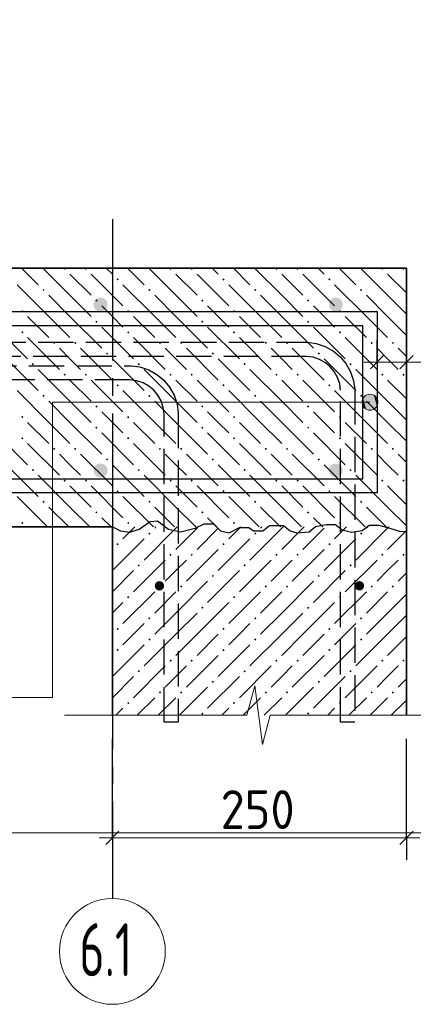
# Model space of a CAD drawing. Header units: millimetres. Extents: x 0 to 42000, y 0 to 29700.
# Tile 31 of 33: x 36456 to 38686, y 20364 to 25942. Entities that reach past the tile are written whole.
import ezdxf

# ---------------------------------------------------------------- set-up
doc = ezdxf.new("R2010")
doc.units = ezdxf.units.MM
doc.linetypes.add('______2', pattern=[270, 200, -70])
doc.linetypes.add('______5', pattern=[1100, 800, -100, 100, -100])
for name, color, linetype, lineweight in [('Standard', 7, 'Continuous', 25), ('ДОП Верх по Х', 7, 'Continuous', 18), ('ЖБ Перекрытие нижний уровень с отделкой', 7, 'Continuous', 13), ('Обрамление П-обр. равн.', 7, 'Continuous', 25), ('Размерная линия_ общее', 7, 'Continuous', 13), ('Стена фоновая арматура Х1', 52, 'Continuous', 25), ('Фоновоя арматура Х1', 7, 'Continuous', 25)]:
    doc.layers.add(name, color=color, linetype=linetype, lineweight=lineweight)
doc.layers.add('ЖБ Стена верхний уровень', color=7, linetype='______2', lineweight=13, true_color=0x656565)
doc.layers.add('Оси', color=7, linetype='______5', lineweight=13, true_color=0x656565)
doc.styles.add('ISOCPEUR', font='txt')

msp = doc.modelspace()

# ---------------------------------------------------------------- hatches: boundary and pattern name
at = {"linetype": 'Continuous', "lineweight": -3, "transparency": 33554687}
for points in [[(37274.2, 22734.9), (37272.2, 22745.1), (37266.4, 22753.7), (37257.8, 22759.5), (37247.6, 22761.5), (37237.4, 22759.5), (37228.7, 22753.7), (37222.9, 22745.1), (37220.9, 22734.9), (37222.9, 22724.6), (37228.7, 22716), (37237.4, 22710.2), (37247.6, 22708.2), (37257.8, 22710.2), (37266.4, 22716), (37272.2, 22724.6)], [(38407.6, 22734.9), (38405.6, 22745.1), (38399.8, 22753.7), (38391.1, 22759.5), (38380.9, 22761.5), (38370.7, 22759.5), (38362.1, 22753.7), (38356.3, 22745.1), (38354.2, 22734.9), (38356.3, 22724.6), (38362.1, 22716), (38370.7, 22710.2), (38380.9, 22708.2), (38391.1, 22710.2), (38399.8, 22716), (38405.6, 22724.6)]]:
    msp.add_hatch(color=7, dxfattribs=at).paths.add_polyline_path(points)
at = {"layer": 'Standard', "linetype": 'Continuous', "lineweight": 13, "transparency": 33554687}
for points in [[(38440.9, 23729.9), (38440.9, 23819.9), (38418.4, 23813.6)], [(38463.4, 23736.2), (38463.4, 23813.6), (38440.9, 23819.9)], [(38463.4, 23736.2), (38440.9, 23819.9), (38440.9, 23729.9)], [(38402.2, 23752.3), (38402.2, 23797.4), (38395.9, 23774.9)], [(38418.4, 23736.2), (38418.4, 23813.6), (38402.2, 23797.4)], [(38418.4, 23736.2), (38402.2, 23797.4), (38402.2, 23752.3)], [(38440.9, 23729.9), (38418.4, 23813.6), (38418.4, 23736.2)], [(38479.6, 23752.3), (38479.6, 23797.4), (38463.4, 23813.6)], [(38479.6, 23752.3), (38463.4, 23813.6), (38463.4, 23736.2)], [(38479.6, 23797.4), (38479.6, 23752.3), (38485.9, 23774.9)]]:
    msp.add_hatch(color=7, dxfattribs=at).paths.add_polyline_path(points)
at = {"layer": 'ЖБ Перекрытие нижний уровень с отделкой', "linetype": 'Continuous', "lineweight": 18, "transparency": 33554687}
for points in [[(36704.2, 24530.8), (36708.2, 24534.9), (36713.1, 24534.9), (36717.2, 24530.8), (36710.7, 24524.3)], [(36824.2, 24530.8), (36828.2, 24534.9), (36833.1, 24534.9), (36837.2, 24530.8), (36830.7, 24524.3)], [(37304.2, 24530.8), (37308.2, 24534.9), (37313.1, 24534.9), (37317.2, 24530.8), (37310.7, 24524.3)], [(37424.2, 24530.8), (37428.2, 24534.9), (37433.1, 24534.9), (37437.2, 24530.8), (37430.7, 24524.3)], [(37904.2, 24530.8), (37908.2, 24534.9), (37913.1, 24534.9), (37917.2, 24530.8), (37910.7, 24524.3)], [(38024.2, 24530.8), (38028.2, 24534.9), (38033.1, 24534.9), (38037.2, 24530.8), (38030.7, 24524.3)], [(38504.2, 24530.8), (38508.2, 24534.9), (38513.1, 24534.9), (38517.2, 24530.8), (38510.7, 24524.3)], [(38624.2, 24530.8), (38628.2, 24534.9), (38633.1, 24534.9), (38637.2, 24530.8), (38630.7, 24524.3)], [(37004.2, 24470.8), (37010.7, 24477.3), (37017.2, 24470.8), (37010.7, 24464.3)], [(37604.2, 24470.8), (37610.7, 24477.3), (37617.2, 24470.8), (37610.7, 24464.3)], [(38204.2, 24470.8), (38210.7, 24477.3), (38217.2, 24470.8), (38210.7, 24464.3)], [(36584.1, 24410.8), (36590.6, 24417.3), (36597.1, 24410.8), (36590.6, 24404.3)], [(37184.1, 24410.8), (37190.6, 24417.3), (37197.1, 24410.8), (37190.6, 24404.3)], [(37784.1, 24410.8), (37790.6, 24417.3), (37797.1, 24410.8), (37790.6, 24404.3)], [(38384.1, 24410.8), (38390.6, 24417.3), (38397.1, 24410.8), (38390.6, 24404.3)], [(36884.1, 24350.8), (36890.6, 24357.3), (36897.1, 24350.8), (36890.6, 24344.3)], [(37484.1, 24350.8), (37490.6, 24357.3), (37497.1, 24350.8), (37490.6, 24344.3)], [(38084.1, 24350.8), (38090.6, 24357.3), (38097.1, 24350.8), (38090.6, 24344.3)], [(36464.2, 24290.8), (36470.6, 24297.3), (36477.1, 24290.8), (36470.6, 24284.3)], [(37064.2, 24290.8), (37070.6, 24297.3), (37077.1, 24290.8), (37070.6, 24284.3)], [(37664.2, 24290.8), (37670.6, 24297.3), (37677.1, 24290.8), (37670.6, 24284.3)], [(38264.2, 24290.8), (38270.6, 24297.3), (38277.1, 24290.8), (38270.6, 24284.3)], [(36884.1, 24230.8), (36890.6, 24237.3), (36897.1, 24230.8), (36890.6, 24224.3)], [(37484.1, 24230.8), (37490.6, 24237.3), (37497.1, 24230.8), (37490.6, 24224.3)], [(38084.1, 24230.8), (38090.6, 24237.3), (38097.1, 24230.8), (38090.6, 24224.3)], [(36464.2, 24170.8), (36470.6, 24177.3), (36477.1, 24170.8), (36470.6, 24164.3)], [(37064.2, 24170.8), (37070.6, 24177.3), (37077.1, 24170.8), (37070.6, 24164.3)], [(37664.2, 24170.8), (37670.6, 24177.3), (37677.1, 24170.8), (37670.6, 24164.3)], [(38264.2, 24170.8), (38270.6, 24177.3), (38277.1, 24170.8), (38270.6, 24164.3)], [(36644.2, 24110.8), (36650.7, 24117.3), (36657.1, 24110.8), (36650.7, 24104.3)], [(36764.2, 24110.8), (36770.6, 24117.3), (36777.1, 24110.8), (36770.6, 24104.3)], [(37244.2, 24110.8), (37250.7, 24117.3), (37257.1, 24110.8), (37250.7, 24104.3)], [(37364.2, 24110.8), (37370.6, 24117.3), (37377.1, 24110.8), (37370.6, 24104.3)], [(37844.2, 24110.8), (37850.7, 24117.3), (37857.1, 24110.8), (37850.7, 24104.3)], [(37964.2, 24110.8), (37970.6, 24117.3), (37977.1, 24110.8), (37970.6, 24104.3)], [(38444.2, 24110.8), (38450.7, 24117.3), (38457.1, 24110.8), (38450.7, 24104.3)], [(38564.2, 24110.8), (38570.6, 24117.3), (38577.1, 24110.8), (38570.6, 24104.3)], [(36944.2, 24050.8), (36950.7, 24057.3), (36957.1, 24050.8), (36950.7, 24044.3)], [(37544.2, 24050.8), (37550.7, 24057.3), (37557.1, 24050.8), (37550.7, 24044.3)], [(38144.2, 24050.8), (38150.7, 24057.3), (38157.1, 24050.8), (38150.7, 24044.3)], [(36524.2, 23990.8), (36530.7, 23997.3), (36537.2, 23990.8), (36530.7, 23984.3)], [(37124.2, 23990.8), (37130.7, 23997.3), (37137.2, 23990.8), (37130.7, 23984.3)], [(37724.2, 23990.8), (37730.7, 23997.3), (37737.2, 23990.8), (37730.7, 23984.3)], [(38324.2, 23990.8), (38330.7, 23997.3), (38337.2, 23990.8), (38330.7, 23984.3)], [(36704.2, 23930.8), (36710.7, 23937.3), (36717.2, 23930.8), (36710.7, 23924.3)], [(36824.2, 23930.8), (36830.7, 23937.3), (36837.2, 23930.8), (36830.7, 23924.3)], [(37304.2, 23930.8), (37310.7, 23937.3), (37317.2, 23930.8), (37310.7, 23924.3)], [(37424.2, 23930.8), (37430.7, 23937.3), (37437.2, 23930.8), (37430.7, 23924.3)], [(37904.2, 23930.8), (37910.7, 23937.3), (37917.2, 23930.8), (37910.7, 23924.3)], [(38024.2, 23930.8), (38030.7, 23937.3), (38037.2, 23930.8), (38030.7, 23924.3)], [(38504.2, 23930.8), (38510.7, 23937.3), (38517.2, 23930.8), (38510.7, 23924.3)], [(38624.2, 23930.8), (38630.7, 23937.3), (38637.2, 23930.8), (38630.7, 23924.3)], [(37004.2, 23870.8), (37010.7, 23877.3), (37017.2, 23870.8), (37010.7, 23864.3)], [(37604.2, 23870.8), (37610.7, 23877.3), (37617.2, 23870.8), (37610.7, 23864.3)], [(38204.2, 23870.8), (38210.7, 23877.3), (38217.2, 23870.8), (38210.7, 23864.3)], [(36584.1, 23810.8), (36590.6, 23817.3), (36597.1, 23810.8), (36590.6, 23804.3)], [(37184.1, 23810.8), (37190.6, 23817.3), (37197.1, 23810.8), (37190.6, 23804.3)], [(37784.1, 23810.8), (37790.6, 23817.3), (37797.1, 23810.8), (37790.6, 23804.3)], [(38384.1, 23810.8), (38390.6, 23817.3), (38397.1, 23810.8), (38390.6, 23804.3)], [(36884.1, 23750.8), (36890.6, 23757.3), (36897.1, 23750.8), (36890.6, 23744.3)], [(37484.1, 23750.8), (37490.6, 23757.3), (37497.1, 23750.8), (37490.6, 23744.3)], [(38084.1, 23750.8), (38090.6, 23757.3), (38097.1, 23750.8), (38090.6, 23744.3)], [(36464.2, 23690.8), (36470.6, 23697.3), (36477.1, 23690.8), (36470.6, 23684.3)], [(37064.2, 23690.8), (37070.6, 23697.3), (37077.1, 23690.8), (37070.6, 23684.3)], [(37664.2, 23690.8), (37670.6, 23697.3), (37677.1, 23690.8), (37670.6, 23684.3)], [(38264.2, 23690.8), (38270.6, 23697.3), (38277.1, 23690.8), (38270.6, 23684.3)], [(36884.1, 23630.8), (36890.6, 23637.3), (36897.1, 23630.8), (36890.6, 23624.3)], [(37484.1, 23630.8), (37490.6, 23637.3), (37497.1, 23630.8), (37490.6, 23624.3)], [(38084.1, 23630.8), (38090.6, 23637.3), (38097.1, 23630.8), (38090.6, 23624.3)], [(36464.2, 23570.8), (36470.6, 23577.3), (36477.1, 23570.8), (36470.6, 23564.3)], [(37064.2, 23570.8), (37070.6, 23577.3), (37077.1, 23570.8), (37070.6, 23564.3)], [(37664.2, 23570.8), (37670.6, 23577.3), (37677.1, 23570.8), (37670.6, 23564.3)], [(38264.2, 23570.8), (38270.6, 23577.3), (38277.1, 23570.8), (38270.6, 23564.3)], [(36644.2, 23510.8), (36650.7, 23517.3), (36657.1, 23510.8), (36650.7, 23504.3)], [(36764.2, 23510.8), (36770.6, 23517.3), (36777.1, 23510.8), (36770.6, 23504.3)], [(37244.2, 23510.8), (37250.7, 23517.3), (37257.1, 23510.8), (37250.7, 23504.3)], [(37364.2, 23510.8), (37370.6, 23517.3), (37377.1, 23510.8), (37370.6, 23504.3)], [(37844.2, 23510.8), (37850.7, 23517.3), (37857.1, 23510.8), (37850.7, 23504.3)], [(37964.2, 23510.8), (37970.6, 23517.3), (37977.1, 23510.8), (37970.6, 23504.3)], [(38444.2, 23510.8), (38450.7, 23517.3), (38457.1, 23510.8), (38450.7, 23504.3)], [(38564.2, 23510.8), (38570.6, 23517.3), (38577.1, 23510.8), (38570.6, 23504.3)], [(36944.2, 23450.8), (36950.7, 23457.3), (36957.1, 23450.8), (36950.7, 23444.3)], [(37544.2, 23450.8), (37550.7, 23457.3), (37557.1, 23450.8), (37550.7, 23444.3)], [(38144.2, 23450.8), (38150.7, 23457.3), (38157.1, 23450.8), (38150.7, 23444.3)], [(36524.2, 23390.8), (36530.7, 23397.3), (36537.2, 23390.8), (36530.7, 23384.3)], [(37124.2, 23390.8), (37130.7, 23397.3), (37137.2, 23390.8), (37130.7, 23384.3)], [(37724.2, 23390.8), (37730.7, 23397.3), (37737.2, 23390.8), (37730.7, 23384.3)], [(38324.2, 23390.8), (38330.7, 23397.3), (38337.2, 23390.8), (38330.7, 23384.3)], [(36704.2, 23330.8), (36710.7, 23337.3), (36717.2, 23330.8), (36710.7, 23324.3)], [(36824.2, 23330.8), (36830.7, 23337.3), (36837.2, 23330.8), (36830.7, 23324.3)], [(37304.2, 23330.8), (37310.7, 23337.3), (37317.2, 23330.8), (37310.7, 23324.3)], [(37424.2, 23330.8), (37430.7, 23337.3), (37437.2, 23330.8), (37430.7, 23324.3)], [(37904.2, 23330.8), (37910.7, 23337.3), (37917.2, 23330.8), (37910.7, 23324.3)], [(38024.2, 23330.8), (38030.7, 23337.3), (38037.2, 23330.8), (38030.7, 23324.3)], [(38504.2, 23330.8), (38510.7, 23337.3), (38517.2, 23330.8), (38510.7, 23324.3)], [(38624.2, 23330.8), (38630.7, 23337.3), (38637.2, 23330.8), (38630.7, 23324.3)], [(37004.2, 23270.8), (37010.7, 23277.3), (37017.2, 23270.8), (37010.7, 23264.3)], [(37604.2, 23270.8), (37610.7, 23277.3), (37617.2, 23270.8), (37610.7, 23264.3)], [(38204.2, 23270.8), (38210.7, 23277.3), (38217.2, 23270.8), (38210.7, 23264.3)], [(36584.1, 23210.8), (36590.6, 23217.3), (36597.1, 23210.8), (36590.6, 23204.3)], [(37184.1, 23210.8), (37190.6, 23217.3), (37197.1, 23210.8), (37190.6, 23204.3)], [(37784.1, 23210.8), (37790.6, 23217.3), (37797.1, 23210.8), (37790.6, 23204.3)], [(38384.1, 23210.8), (38390.6, 23217.3), (38397.1, 23210.8), (38390.6, 23204.3)], [(36884.1, 23150.8), (36890.6, 23157.3), (36897.1, 23150.8), (36890.6, 23144.3)], [(37484.1, 23150.8), (37490.6, 23157.3), (37497.1, 23150.8), (37490.6, 23144.3)], [(38084.1, 23150.8), (38090.6, 23157.3), (38097.1, 23150.8), (38090.6, 23144.3)], [(36464.2, 23090.8), (36470.6, 23097.3), (36477.1, 23090.8), (36470.6, 23084.3)], [(37064.2, 23090.8), (37070.6, 23097.3), (37077.1, 23090.8), (37070.6, 23084.3)], [(37664.2, 23090.8), (37670.6, 23097.3), (37677.1, 23090.8), (37670.6, 23084.3)], [(38264.2, 23090.8), (38270.6, 23097.3), (38277.1, 23090.8), (38270.6, 23084.3)]]:
    msp.add_hatch(color=7, dxfattribs=at).paths.add_polyline_path(points, flags=16)
at = {"layer": 'ЖБ Стена верхний уровень', "linetype": 'Continuous', "lineweight": 18, "transparency": 33554687}
for points in [[(37184.1, 23030.8), (37190.6, 23037.3), (37197.1, 23030.8), (37190.6, 23024.3)], [(37784.1, 23030.8), (37790.6, 23037.3), (37797.1, 23030.8), (37790.6, 23024.3)], [(38384.1, 23030.8), (38390.6, 23037.3), (38397.1, 23030.8), (38390.6, 23024.3)], [(37004.2, 22970.8), (37010.7, 22977.3), (37017.2, 22970.8), (37010.7, 22964.3)], [(37604.2, 22970.8), (37610.7, 22977.3), (37617.2, 22970.8), (37610.7, 22964.3)], [(38204.2, 22970.8), (38210.7, 22977.3), (38217.2, 22970.8), (38210.7, 22964.3)], [(37304.2, 22910.8), (37310.7, 22917.3), (37317.2, 22910.8), (37310.7, 22904.3)], [(37424.2, 22910.8), (37430.7, 22917.3), (37437.2, 22910.8), (37430.7, 22904.3)], [(37904.2, 22910.8), (37910.7, 22917.3), (37917.2, 22910.8), (37910.7, 22904.3)], [(38024.2, 22910.8), (38030.7, 22917.3), (38037.2, 22910.8), (38030.7, 22904.3)], [(38504.2, 22910.8), (38510.7, 22917.3), (38517.2, 22910.8), (38510.7, 22904.3)], [(38624.2, 22910.8), (38630.7, 22917.3), (38637.2, 22910.8), (38630.7, 22904.3)], [(37124.2, 22850.8), (37130.7, 22857.3), (37137.2, 22850.8), (37130.7, 22844.3)], [(37724.2, 22850.8), (37730.7, 22857.3), (37737.2, 22850.8), (37730.7, 22844.3)], [(38324.2, 22850.8), (38330.7, 22857.3), (38337.2, 22850.8), (38330.7, 22844.3)], [(37544.2, 22790.8), (37550.7, 22797.3), (37557.1, 22790.8), (37550.7, 22784.3)], [(38144.2, 22790.8), (38150.7, 22797.3), (38157.1, 22790.8), (38150.7, 22784.3)], [(37244.2, 22730.8), (37250.7, 22737.3), (37257.1, 22730.8), (37250.7, 22724.3)], [(37364.2, 22730.8), (37370.6, 22737.3), (37377.1, 22730.8), (37370.6, 22724.3)], [(37844.2, 22730.8), (37850.7, 22737.3), (37857.1, 22730.8), (37850.7, 22724.3)], [(37964.2, 22730.8), (37970.6, 22737.3), (37977.1, 22730.8), (37970.6, 22724.3)], [(38444.2, 22730.8), (38450.7, 22737.3), (38457.1, 22730.8), (38450.7, 22724.3)], [(38564.2, 22730.8), (38570.6, 22737.3), (38577.1, 22730.8), (38570.6, 22724.3)], [(37064.2, 22670.8), (37070.6, 22677.3), (37077.1, 22670.8), (37070.6, 22664.3)], [(37664.2, 22670.8), (37670.6, 22677.3), (37677.1, 22670.8), (37670.6, 22664.3)], [(38264.2, 22670.8), (38270.6, 22677.3), (38277.1, 22670.8), (38270.6, 22664.3)], [(37484.1, 22610.8), (37490.6, 22617.3), (37497.1, 22610.8), (37490.6, 22604.3)], [(38084.1, 22610.8), (38090.6, 22617.3), (38097.1, 22610.8), (38090.6, 22604.3)], [(37184.1, 22550.8), (37190.6, 22557.3), (37197.1, 22550.8), (37190.6, 22544.3)], [(37784.1, 22550.8), (37790.6, 22557.3), (37797.1, 22550.8), (37790.6, 22544.3)], [(38384.1, 22550.8), (38390.6, 22557.3), (38397.1, 22550.8), (38390.6, 22544.3)], [(37004.2, 22490.8), (37010.7, 22497.3), (37017.2, 22490.8), (37010.7, 22484.3)], [(37604.2, 22490.8), (37610.7, 22497.3), (37617.2, 22490.8), (37610.7, 22484.3)], [(38204.2, 22490.8), (38210.7, 22497.3), (38217.2, 22490.8), (38210.7, 22484.3)], [(37184.1, 22430.8), (37190.6, 22437.3), (37197.1, 22430.8), (37190.6, 22424.3)], [(37784.1, 22430.8), (37790.6, 22437.3), (37797.1, 22430.8), (37790.6, 22424.3)], [(38384.1, 22430.8), (38390.6, 22437.3), (38397.1, 22430.8), (38390.6, 22424.3)], [(37004.2, 22370.8), (37010.7, 22377.3), (37017.2, 22370.8), (37010.7, 22364.3)], [(37604.2, 22370.8), (37610.7, 22377.3), (37617.2, 22370.8), (37610.7, 22364.3)], [(38204.2, 22370.8), (38210.7, 22377.3), (38217.2, 22370.8), (38210.7, 22364.3)], [(37304.2, 22310.8), (37310.7, 22317.3), (37317.2, 22310.8), (37310.7, 22304.3)], [(37424.2, 22310.8), (37430.7, 22317.3), (37437.2, 22310.8), (37430.7, 22304.3)], [(37904.2, 22310.8), (37910.7, 22317.3), (37917.2, 22310.8), (37910.7, 22304.3)], [(38024.2, 22310.8), (38030.7, 22317.3), (38037.2, 22310.8), (38030.7, 22304.3)], [(38504.2, 22310.8), (38510.7, 22317.3), (38517.2, 22310.8), (38510.7, 22304.3)], [(38624.2, 22310.8), (38630.7, 22317.3), (38637.2, 22310.8), (38630.7, 22304.3)], [(37124.2, 22250.8), (37130.7, 22257.3), (37137.2, 22250.8), (37130.7, 22244.3)], [(37724.2, 22250.8), (37730.7, 22257.3), (37737.2, 22250.8), (37730.7, 22244.3)], [(38324.2, 22250.8), (38330.7, 22257.3), (38337.2, 22250.8), (38330.7, 22244.3)], [(37544.2, 22190.8), (37550.7, 22197.3), (37557.1, 22190.8), (37550.7, 22184.3)], [(38144.2, 22190.8), (38150.7, 22197.3), (38157.1, 22190.8), (38150.7, 22184.3)], [(37244.2, 22130.8), (37250.7, 22137.3), (37257.1, 22130.8), (37250.7, 22124.3)], [(37364.2, 22130.8), (37370.6, 22137.3), (37377.1, 22130.8), (37370.6, 22124.3)], [(37844.2, 22130.8), (37850.7, 22137.3), (37857.1, 22130.8), (37850.7, 22124.3)], [(37964.2, 22130.8), (37970.6, 22137.3), (37977.1, 22130.8), (37970.6, 22124.3)], [(38444.2, 22130.8), (38450.7, 22137.3), (38457.1, 22130.8), (38450.7, 22124.3)], [(38564.2, 22130.8), (38570.6, 22137.3), (38577.1, 22130.8), (38570.6, 22124.3)], [(37064.2, 22070.8), (37070.6, 22077.3), (37077.1, 22070.8), (37070.6, 22064.3)], [(37664.2, 22070.8), (37670.6, 22077.3), (37677.1, 22070.8), (37670.6, 22064.3)], [(38264.2, 22070.8), (38270.6, 22077.3), (38277.1, 22070.8), (38270.6, 22064.3)], [(37484.1, 22010.8), (37490.6, 22017.3), (37497.1, 22010.8), (37490.6, 22004.3)], [(38084.1, 22010.8), (38090.6, 22017.3), (38097.1, 22010.8), (38090.6, 22004.3)]]:
    msp.add_hatch(color=7, dxfattribs=at).paths.add_polyline_path(points, flags=16)
at = {"layer": 'Фоновоя арматура Х1', "linetype": 'Continuous', "lineweight": 18, "transparency": 33554687}
for points in [[(36954.2, 24328.2), (36951.2, 24343.5), (36942.5, 24356.5), (36929.6, 24365.1), (36914.3, 24368.2), (36898.9, 24365.1), (36886, 24356.5), (36877.3, 24343.5), (36874.2, 24328.2), (36877.3, 24312.9), (36886, 24299.9), (36898.9, 24291.2), (36914.3, 24288.2), (36929.6, 24291.2), (36942.5, 24299.9), (36951.2, 24312.9)], [(38287.6, 24328.2), (38284.5, 24343.5), (38275.9, 24356.5), (38262.9, 24365.1), (38247.6, 24368.2), (38232.3, 24365.1), (38219.3, 24356.5), (38210.6, 24343.5), (38207.6, 24328.2), (38210.6, 24312.9), (38219.3, 24299.9), (38232.3, 24291.2), (38247.6, 24288.2), (38262.9, 24291.2), (38275.9, 24299.9), (38284.5, 24312.9)], [(36954.2, 23388.2), (36951.2, 23403.5), (36942.5, 23416.5), (36929.6, 23425.1), (36914.3, 23428.2), (36898.9, 23425.1), (36886, 23416.5), (36877.3, 23403.5), (36874.2, 23388.2), (36877.3, 23372.9), (36886, 23359.9), (36898.9, 23351.2), (36914.3, 23348.2), (36929.6, 23351.2), (36942.5, 23359.9), (36951.2, 23372.9)], [(38287.6, 23388.2), (38284.5, 23403.5), (38275.9, 23416.5), (38262.9, 23425.1), (38247.6, 23428.2), (38232.3, 23425.1), (38219.3, 23416.5), (38210.6, 23403.5), (38207.6, 23388.2), (38210.6, 23372.9), (38219.3, 23359.9), (38232.3, 23351.2), (38247.6, 23348.2), (38262.9, 23351.2), (38275.9, 23359.9), (38284.5, 23372.9)]]:
    msp.add_hatch(color=7, dxfattribs=at).paths.add_polyline_path(points)

# ---------------------------------------------------------------- linework, layer by layer
at = {"layer": 'Standard', "color": 7, "linetype": 'Continuous', "lineweight": 13, "transparency": 33554687}
for p, q in [((38647.6, 24001.5), (39047.6, 24001.5)), ((38440.9, 23819.9), (38440.9, 23819.9)), ((38395.9, 23774.9), (38395.9, 23774.9)), ((38485.9, 23774.9), (38485.9, 23774.9)), ((38440.9, 23729.9), (38440.9, 23729.9)), ((37787.5, 22168.2), (37743.5, 22001.5)), ((37831.5, 21834.9), (37787.5, 22168.2)), ((36709.5, 22001.5), (36709.5, 22001.5)), ((37743.5, 22001.5), (36709.5, 22001.5)), ((37875.5, 22001.5), (37831.5, 21834.9)), ((38909.5, 22001.5), (37875.5, 22001.5))]:
    msp.add_line(p, q, dxfattribs=at)
at = {"layer": 'Standard', "color": 254, "linetype": 'Continuous', "lineweight": 13, "true_color": 0xc4c4ff, "transparency": 33554687}
msp.add_lwpolyline([(22744, 21334.9), (41115.4, 21334.9), (41115.4, 26668.2), (22744, 26668.2), (22744, 21334.9)], dxfattribs=at)
at = {"layer": 'Standard', "color": 7, "linetype": 'Continuous', "lineweight": 13, "transparency": 33554687}
msp.add_lwpolyline([(38440.9, 23774.9), (36640.9, 23774.9), (36640.9, 22101.5), (34307.8, 22101.5)], dxfattribs=at)
at = {"layer": 'Standard', "color": 7, "linetype": 'Continuous', "lineweight": 25, "transparency": 33554687}
msp.add_lwpolyline([(36980.9, 23068.2), (37026.3, 23047.1), (37079.6, 23039.2), (37132.9, 23055.4), (37194.3, 23098.7), (37236.9, 23103.4), (37298.2, 23056.7), (37367.6, 23041.1), (37450.3, 23062), (37500.9, 23085.3), (37554.2, 23085.3), (37594.3, 23046.2), (37642.2, 23034.7), (37700.9, 23065), (37754.2, 23065), (37780.9, 23046.9), (37834.3, 23046.9), (37871.6, 23076.9), (37951.6, 23076.9), (37988.9, 23046.9), (38026.3, 23035.3), (38095.6, 23041.3), (38132.9, 23071.6), (38191.6, 23082.7), (38244.9, 23082.7), (38282.3, 23052.6), (38335.6, 23039.6), (38396.9, 23047.9), (38436.9, 23078.2), (38490.3, 23078.2), (38546.3, 23063.7), (38612.9, 23043.4), (38647.6, 23044.6)], dxfattribs=at)
at = {"layer": 'Standard', "color": 7, "linetype": 'Continuous', "lineweight": 13, "transparency": 33554687}
msp.add_circle((38440.9, 23774.9), 45, dxfattribs=at)
at = {"layer": 'ДОП Верх по Х', "color": 7, "linetype": 'Continuous', "lineweight": 25, "transparency": 33554687}
msp.add_lwpolyline([(30400.9, 24288.2), (38480.9, 24288.2), (38480.9, 23261.5), (35067.6, 23261.5), (35067.6, 23341.5), (38400.9, 23341.5), (38400.9, 24208.2), (30400.9, 24208.2), (30400.9, 24288.2)], dxfattribs=at)
at = {"layer": 'ЖБ Перекрытие нижний уровень с отделкой', "color": 7, "linetype": 'Continuous', "lineweight": 35, "transparency": 33554687}
for p, q in [((38647.6, 24534.9), (30314.3, 24534.9)), ((38647.6, 23068.2), (38647.6, 24534.9)), ((28647.6, 23068.2), (36980.9, 23068.2))]:
    msp.add_line(p, q, dxfattribs=at)
at = {"layer": 'ЖБ Перекрытие нижний уровень с отделкой', "color": 9, "linetype": 'Continuous', "lineweight": 18, "true_color": 0xc7c7c7, "transparency": 33554687}
for p, q in [((36466.6, 24534.9), (36560.7, 24440.8)), ((36740.7, 24380.8), (36586.6, 24534.9)), ((36740.7, 24500.8), (36860.7, 24380.8)), ((36860.7, 24500.8), (37040.7, 24320.8)), ((36946.6, 24534.9), (36980.7, 24500.8)), ((37066.6, 24534.9), (37160.7, 24440.8)), ((37340.7, 24380.8), (37186.6, 24534.9)), ((37340.7, 24500.8), (37460.7, 24380.8)), ((37460.7, 24500.8), (37640.7, 24320.8)), ((37546.6, 24534.9), (37580.7, 24500.8)), ((37666.6, 24534.9), (37760.7, 24440.8)), ((37940.7, 24380.8), (37786.6, 24534.9)), ((37940.7, 24500.8), (38060.7, 24380.8)), ((38060.7, 24500.8), (38240.7, 24320.8)), ((38146.6, 24534.9), (38180.7, 24500.8)), ((38266.6, 24534.9), (38360.7, 24440.8)), ((38540.7, 24380.8), (38386.6, 24534.9)), ((38540.7, 24500.8), (38647.6, 24393.9)), ((36620.7, 24260.8), (36440.7, 24440.8)), ((37220.7, 24260.8), (37040.7, 24440.8)), ((37820.7, 24260.8), (37640.7, 24440.8)), ((38420.7, 24260.8), (38240.7, 24440.8)), ((36620.7, 24380.8), (36740.7, 24260.8)), ((36740.7, 24380.8), (36860.7, 24260.8)), ((37220.7, 24380.8), (37340.7, 24260.8)), ((37340.7, 24380.8), (37460.7, 24260.8)), ((37820.7, 24380.8), (37940.7, 24260.8)), ((37940.7, 24380.8), (38060.7, 24260.8)), ((38420.7, 24380.8), (38540.7, 24260.8)), ((38540.7, 24380.8), (38647.6, 24273.9)), ((36980.7, 24260.8), (36920.7, 24320.8)), ((37580.7, 24260.8), (37520.7, 24320.8)), ((38180.7, 24260.8), (38120.7, 24320.8)), ((36500.7, 24260.8), (36620.7, 24140.8)), ((36620.7, 24260.8), (36740.7, 24140.8)), ((36740.7, 24260.8), (36920.7, 24080.8)), ((37040.7, 24200.8), (36980.7, 24260.8)), ((37100.7, 24260.8), (37220.7, 24140.8)), ((37220.7, 24260.8), (37340.7, 24140.8)), ((37340.7, 24260.8), (37520.7, 24080.8)), ((37640.7, 24200.8), (37580.7, 24260.8)), ((37700.7, 24260.8), (37820.7, 24140.8)), ((37820.7, 24260.8), (37940.7, 24140.8)), ((37940.7, 24260.8), (38120.7, 24080.8)), ((38240.7, 24200.8), (38180.7, 24260.8)), ((38300.7, 24260.8), (38420.7, 24140.8)), ((38420.7, 24260.8), (38540.7, 24140.8)), ((38540.7, 24260.8), (38647.6, 24153.9)), ((36320.7, 24200.8), (36500.7, 24020.8)), ((36920.7, 24200.8), (37100.7, 24020.8)), ((37520.7, 24200.8), (37700.7, 24020.8)), ((38120.7, 24200.8), (38300.7, 24020.8)), ((36500.7, 24140.8), (36680.7, 23960.8)), ((37100.7, 24140.8), (37280.7, 23960.8)), ((37700.7, 24140.8), (37880.7, 23960.8)), ((38300.7, 24140.8), (38480.7, 23960.8)), ((36740.7, 24020.8), (36680.7, 24080.8)), ((36800.7, 24080.8), (36980.7, 23900.8)), ((37340.7, 24020.8), (37280.7, 24080.8)), ((37400.7, 24080.8), (37580.7, 23900.8)), ((37940.7, 24020.8), (37880.7, 24080.8)), ((38000.7, 24080.8), (38180.7, 23900.8)), ((38540.7, 24020.8), (38480.7, 24080.8)), ((38600.7, 24080.8), (38647.6, 24033.9)), ((36380.7, 24020.8), (36560.7, 23840.8)), ((36800.7, 23960.8), (36740.7, 24020.8)), ((36980.7, 24020.8), (37160.7, 23840.8)), ((37400.7, 23960.8), (37340.7, 24020.8)), ((37580.7, 24020.8), (37760.7, 23840.8)), ((38000.7, 23960.8), (37940.7, 24020.8)), ((38180.7, 24020.8), (38360.7, 23840.8)), ((38600.7, 23960.8), (38540.7, 24020.8)), ((36740.7, 23780.8), (36560.7, 23960.8)), ((37340.7, 23780.8), (37160.7, 23960.8)), ((37940.7, 23780.8), (37760.7, 23960.8)), ((38540.7, 23780.8), (38360.7, 23960.8)), ((36740.7, 23900.8), (36860.7, 23780.8)), ((36860.7, 23900.8), (37040.7, 23720.8)), ((37340.7, 23900.8), (37460.7, 23780.8)), ((37460.7, 23900.8), (37640.7, 23720.8)), ((37940.7, 23900.8), (38060.7, 23780.8)), ((38060.7, 23900.8), (38240.7, 23720.8)), ((38540.7, 23900.8), (38647.6, 23793.9)), ((36620.7, 23660.8), (36440.7, 23840.8)), ((37220.7, 23660.8), (37040.7, 23840.8)), ((37820.7, 23660.8), (37640.7, 23840.8)), ((38420.7, 23660.8), (38240.7, 23840.8)), ((36620.7, 23780.8), (36740.7, 23660.8)), ((36740.7, 23780.8), (36860.7, 23660.8)), ((37220.7, 23780.8), (37340.7, 23660.8)), ((37340.7, 23780.8), (37460.7, 23660.8)), ((37820.7, 23780.8), (37940.7, 23660.8)), ((37940.7, 23780.8), (38060.7, 23660.8)), ((38420.7, 23780.8), (38540.7, 23660.8)), ((38540.7, 23780.8), (38647.6, 23673.9)), ((36980.7, 23660.8), (36920.7, 23720.8)), ((37580.7, 23660.8), (37520.7, 23720.8)), ((38180.7, 23660.8), (38120.7, 23720.8)), ((36500.7, 23660.8), (36620.7, 23540.8)), ((36620.7, 23660.8), (36740.7, 23540.8)), ((36740.7, 23660.8), (36920.7, 23480.8)), ((37040.7, 23600.8), (36980.7, 23660.8)), ((37100.7, 23660.8), (37220.7, 23540.8)), ((37220.7, 23660.8), (37340.7, 23540.8)), ((37340.7, 23660.8), (37520.7, 23480.8)), ((37640.7, 23600.8), (37580.7, 23660.8)), ((37700.7, 23660.8), (37820.7, 23540.8)), ((37820.7, 23660.8), (37940.7, 23540.8)), ((37940.7, 23660.8), (38120.7, 23480.8)), ((38240.7, 23600.8), (38180.7, 23660.8)), ((38300.7, 23660.8), (38420.7, 23540.8)), ((38420.7, 23660.8), (38540.7, 23540.8)), ((38540.7, 23660.8), (38647.6, 23553.9)), ((36320.7, 23600.8), (36500.7, 23420.8)), ((36920.7, 23600.8), (37100.7, 23420.8)), ((37520.7, 23600.8), (37700.7, 23420.8)), ((38120.7, 23600.8), (38300.7, 23420.8)), ((36500.7, 23540.8), (36680.7, 23360.8)), ((37100.7, 23540.8), (37280.7, 23360.8)), ((37700.7, 23540.8), (37880.7, 23360.8)), ((38300.7, 23540.8), (38480.7, 23360.8)), ((36740.7, 23420.8), (36680.7, 23480.8)), ((36800.7, 23480.8), (36980.7, 23300.8)), ((37340.7, 23420.8), (37280.7, 23480.8)), ((37400.7, 23480.8), (37580.7, 23300.8)), ((37940.7, 23420.8), (37880.7, 23480.8)), ((38000.7, 23480.8), (38180.7, 23300.8)), ((38540.7, 23420.8), (38480.7, 23480.8)), ((38600.7, 23480.8), (38647.6, 23433.9)), ((36380.7, 23420.8), (36560.7, 23240.8)), ((36800.7, 23360.8), (36740.7, 23420.8)), ((36980.7, 23420.8), (37160.7, 23240.8)), ((37400.7, 23360.8), (37340.7, 23420.8)), ((37580.7, 23420.8), (37760.7, 23240.8)), ((38000.7, 23360.8), (37940.7, 23420.8)), ((38180.7, 23420.8), (38360.7, 23240.8)), ((38600.7, 23360.8), (38540.7, 23420.8)), ((36740.7, 23180.8), (36560.7, 23360.8)), ((37340.7, 23180.8), (37160.7, 23360.8)), ((37940.7, 23180.8), (37760.7, 23360.8)), ((38540.7, 23180.8), (38360.7, 23360.8)), ((36740.7, 23300.8), (36860.7, 23180.8)), ((36860.7, 23300.8), (37040.7, 23120.8)), ((37340.7, 23300.8), (37460.7, 23180.8)), ((37460.7, 23300.8), (37640.7, 23120.8)), ((37940.7, 23300.8), (38060.7, 23180.8)), ((38060.7, 23300.8), (38240.7, 23120.8)), ((38540.7, 23300.8), (38647.6, 23193.9)), ((36613.3, 23068.2), (36440.7, 23240.8)), ((37213.3, 23068.2), (37040.7, 23240.8)), ((37813.3, 23068.2), (37640.7, 23240.8)), ((38413.3, 23068.2), (38240.7, 23240.8)), ((36620.7, 23180.8), (36733.3, 23068.2)), ((36740.7, 23180.8), (36853.3, 23068.2)), ((37220.7, 23180.8), (37333.3, 23068.2)), ((37340.7, 23180.8), (37453.3, 23068.2)), ((37820.7, 23180.8), (37933.3, 23068.2)), ((37940.7, 23180.8), (38053.3, 23068.2)), ((38420.7, 23180.8), (38533.3, 23068.2)), ((38540.7, 23180.8), (38647.6, 23073.9)), ((36973.3, 23068.2), (36920.7, 23120.8)), ((37573.3, 23068.2), (37520.7, 23120.8)), ((38173.3, 23068.2), (38120.7, 23120.8))]:
    msp.add_line(p, q, dxfattribs=at)
at = {"layer": 'ЖБ Стена верхний уровень', "color": 7, "linetype": 'Continuous', "lineweight": 35, "transparency": 33554687}
for p, q in [((36980.9, 23068.2), (36980.9, 22001.5)), ((38647.6, 22001.5), (38647.6, 23068.2))]:
    msp.add_line(p, q, dxfattribs=at)
at = {"layer": 'ЖБ Стена верхний уровень', "color": 9, "linetype": 'Continuous', "lineweight": 18, "true_color": 0xc7c7c7, "transparency": 33554687}
for p, q in [((37040.7, 23000.8), (37100.7, 23060.8)), ((37100.7, 23060.8), (37108, 23068.2)), ((37340.7, 23060.8), (37160.7, 22880.8)), ((37228, 23068.2), (37220.7, 23060.8)), ((37348, 23068.2), (37340.7, 23060.8)), ((37460.7, 23060.8), (37340.7, 22940.8)), ((37460.7, 23060.8), (37468, 23068.2)), ((37580.7, 23060.8), (37460.7, 22940.8)), ((37640.7, 23000.8), (37700.7, 23060.8)), ((37700.7, 23060.8), (37708, 23068.2)), ((37940.7, 23060.8), (37760.7, 22880.8)), ((37828, 23068.2), (37820.7, 23060.8)), ((37948, 23068.2), (37940.7, 23060.8)), ((38060.7, 23060.8), (37940.7, 22940.8)), ((38060.7, 23060.8), (38068, 23068.2)), ((38180.7, 23060.8), (38060.7, 22940.8)), ((38240.7, 23000.8), (38300.7, 23060.8)), ((38300.7, 23060.8), (38308, 23068.2)), ((38540.7, 23060.8), (38360.7, 22880.8)), ((38428, 23068.2), (38420.7, 23060.8)), ((38548, 23068.2), (38540.7, 23060.8)), ((38647.6, 23047.8), (38540.7, 22940.8)), ((37160.7, 23000.8), (36980.9, 22821.1)), ((37760.7, 23000.8), (37580.7, 22820.8)), ((38360.7, 23000.8), (38180.7, 22820.8)), ((37580.7, 22940.8), (37400.7, 22760.8)), ((38180.7, 22940.8), (38000.7, 22760.8)), ((37280.7, 22880.8), (37100.7, 22700.8)), ((37340.7, 22820.8), (37400.7, 22880.8)), ((37880.7, 22880.8), (37700.7, 22700.8)), ((37940.7, 22820.8), (38000.7, 22880.8)), ((38480.7, 22880.8), (38300.7, 22700.8)), ((38540.7, 22820.8), (38600.7, 22880.8)), ((37100.7, 22820.8), (36980.9, 22701.1)), ((37280.7, 22760.8), (37340.7, 22820.8)), ((37700.7, 22820.8), (37520.7, 22640.8)), ((37880.7, 22760.8), (37940.7, 22820.8)), ((38300.7, 22820.8), (38120.7, 22640.8)), ((38480.7, 22760.8), (38540.7, 22820.8)), ((37340.7, 22580.8), (37520.7, 22760.8)), ((37940.7, 22580.8), (38120.7, 22760.8)), ((38647.6, 22807.8), (38600.7, 22760.8)), ((37220.7, 22700.8), (37040.7, 22520.8)), ((37340.7, 22700.8), (37220.7, 22580.8)), ((37820.7, 22700.8), (37640.7, 22520.8)), ((37940.7, 22700.8), (37820.7, 22580.8)), ((38420.7, 22700.8), (38240.7, 22520.8)), ((38540.7, 22700.8), (38420.7, 22580.8)), ((38540.7, 22580.8), (38647.6, 22687.8)), ((36980.9, 22581.1), (37040.7, 22640.8)), ((37460.7, 22460.8), (37640.7, 22640.8)), ((38060.7, 22460.8), (38240.7, 22640.8)), ((37340.7, 22580.8), (37220.7, 22460.8)), ((37460.7, 22580.8), (37340.7, 22460.8)), ((37940.7, 22580.8), (37820.7, 22460.8)), ((38060.7, 22580.8), (37940.7, 22460.8)), ((38540.7, 22580.8), (38420.7, 22460.8)), ((38647.6, 22567.8), (38540.7, 22460.8)), ((37100.7, 22460.8), (37160.7, 22520.8)), ((37700.7, 22460.8), (37760.7, 22520.8)), ((38300.7, 22460.8), (38360.7, 22520.8)), ((37040.7, 22400.8), (37100.7, 22460.8)), ((37340.7, 22460.8), (37160.7, 22280.8)), ((37460.7, 22460.8), (37340.7, 22340.8)), ((37580.7, 22460.8), (37460.7, 22340.8)), ((37640.7, 22400.8), (37700.7, 22460.8)), ((37940.7, 22460.8), (37760.7, 22280.8)), ((38060.7, 22460.8), (37940.7, 22340.8)), ((38180.7, 22460.8), (38060.7, 22340.8)), ((38240.7, 22400.8), (38300.7, 22460.8)), ((38540.7, 22460.8), (38360.7, 22280.8)), ((38647.6, 22447.8), (38540.7, 22340.8)), ((37160.7, 22400.8), (36980.9, 22221.1)), ((37760.7, 22400.8), (37580.7, 22220.8)), ((38360.7, 22400.8), (38180.7, 22220.8)), ((37580.7, 22340.8), (37400.7, 22160.8)), ((38180.7, 22340.8), (38000.7, 22160.8)), ((37280.7, 22280.8), (37100.7, 22100.8)), ((37340.7, 22220.8), (37400.7, 22280.8)), ((37880.7, 22280.8), (37700.7, 22100.8)), ((37940.7, 22220.8), (38000.7, 22280.8)), ((38480.7, 22280.8), (38300.7, 22100.8)), ((38540.7, 22220.8), (38600.7, 22280.8)), ((37100.7, 22220.8), (36980.9, 22101.1)), ((37280.7, 22160.8), (37340.7, 22220.8)), ((37700.7, 22220.8), (37520.7, 22040.8)), ((37880.7, 22160.8), (37940.7, 22220.8)), ((38300.7, 22220.8), (38120.7, 22040.8)), ((38480.7, 22160.8), (38540.7, 22220.8)), ((38647.6, 22207.8), (38600.7, 22160.8)), ((37361.3, 22001.5), (37520.7, 22160.8)), ((37961.3, 22001.5), (38120.7, 22160.8)), ((37220.7, 22100.8), (37121.4, 22001.5)), ((37340.7, 22100.8), (37241.3, 22001.5)), ((37820.7, 22100.8), (37721.4, 22001.5)), ((37940.7, 22100.8), (37841.3, 22001.5)), ((38420.7, 22100.8), (38321.4, 22001.5)), ((38540.7, 22100.8), (38441.3, 22001.5)), ((37001.4, 22001.5), (37040.7, 22040.8)), ((37601.4, 22001.5), (37640.7, 22040.8)), ((38201.4, 22001.5), (38240.7, 22040.8)), ((38561.3, 22001.5), (38647.6, 22087.8))]:
    msp.add_line(p, q, dxfattribs=at)
at = {"layer": 'Обрамление П-обр. равн.', "color": 38, "linetype": 'Continuous', "lineweight": 25, "true_color": 0x5f1e0f, "transparency": 33554687}
msp.add_lwpolyline([(28800.9, 24288.2), (38480.9, 24288.2), (38480.9, 23261.5), (28800.9, 23261.5), (28800.9, 23341.5), (38400.9, 23341.5), (38400.9, 24208.2), (28800.9, 24208.2), (28800.9, 24288.2)], dxfattribs=at)
at = {"layer": 'Оси', "color": 8, "linetype": '______5', "lineweight": -3, "transparency": 33554687}
msp.add_line((36980.9, 24811.8), (36980.9, 20963.9), dxfattribs=at)
at = {"layer": 'Оси', "color": 7, "linetype": 'Continuous', "lineweight": 13, "transparency": 33554687}
msp.add_circle((36980.9, 20663.9), 300, dxfattribs=at)
at = {"layer": 'Размерная линия_ общее', "color": 253, "linetype": 'Continuous', "lineweight": -3, "true_color": 0xa0a0a0, "transparency": 33554687}
for p, q in [((38480.9, 24001.5), (38480.9, 24126.5)), ((38647.6, 24001.5), (38647.6, 24126.5)), ((38480.9, 24001.5), (38480.9, 23876.5)), ((38647.6, 24001.5), (38647.6, 23876.5)), ((36980.9, 21307.1), (36980.9, 21868.2)), ((38647.6, 21307.1), (38647.6, 21868.2)), ((36980.9, 21307.1), (36980.9, 21432.1)), ((38647.6, 21307.1), (38647.6, 21432.1)), ((36980.9, 21307.1), (36980.9, 21182)), ((38647.6, 21307.1), (38647.6, 21182))]:
    msp.add_line(p, q, dxfattribs=at)
at = {"layer": 'Размерная линия_ общее', "color": 7, "linetype": 'Continuous', "lineweight": 13, "transparency": 33554687}
for p, q in [((38480.9, 24001.5), (38405.9, 24001.5)), ((38480.9, 24001.5), (38647.6, 24001.5)), ((38647.6, 24001.5), (38722.6, 24001.5)), ((36980.9, 21307.1), (36905.9, 21307.1)), ((38647.6, 21307.1), (36980.9, 21307.1)), ((38647.6, 21307.1), (38722.6, 21307.1))]:
    msp.add_line(p, q, dxfattribs=at)
at = {"layer": 'Размерная линия_ общее', "color": 7, "linetype": 'Continuous', "lineweight": 25, "transparency": 33554687}
for p, q in [((38443.4, 23964), (38518.4, 24039)), ((38610.1, 23964), (38685.1, 24039)), ((37018.4, 21344.6), (36943.4, 21269.6)), ((38685.1, 21344.6), (38610.1, 21269.6))]:
    msp.add_line(p, q, dxfattribs=at)
at = {"layer": 'Стена фоновая арматура Х1', "color": 253, "linetype": '______2', "lineweight": -3, "true_color": 0xa0a0a0, "transparency": 33554687}
for points in [[(38274.2, 21961.5), (38274.2, 23842.5), (38269.2, 23878.7), (38257.1, 23915.3), (38238.4, 23948.9), (38215.6, 23976.2), (38188.3, 23999), (38154.7, 24017.7), (38118.1, 24029.8), (38081.9, 24034.9), (34940.9, 24034.9), (34940.9, 24114.8), (38087.5, 24114.8), (38136.3, 24108.1), (38187.1, 24091.3), (38233.8, 24065.1), (38272.4, 24033), (38304.5, 23994.5), (38330.7, 23947.7), (38347.5, 23896.9), (38354.2, 23848.1), (38354.2, 21961.5), (38274.2, 21961.5)], [(37274.2, 21961.5), (37274.2, 23709.2), (37269.2, 23745.4), (37257.1, 23782), (37238.4, 23815.5), (37215.6, 23842.8), (37188.3, 23865.6), (37154.7, 23884.4), (37118.1, 23896.5), (37081.9, 23901.5), (33807.6, 23901.5), (33807.6, 23981.5), (37087.5, 23981.5), (37136.3, 23974.7), (37187.1, 23958), (37233.8, 23931.8), (37272.4, 23899.6), (37304.5, 23861.1), (37330.7, 23814.4), (37347.5, 23763.5), (37354.2, 23714.8), (37354.2, 21961.5), (37274.2, 21961.5)]]:
    msp.add_lwpolyline(points, dxfattribs=at)

# ---------------------------------------------------------------- texts
at = {"layer": 'Оси', "color": 7, "linetype": 'Continuous', "lineweight": 25, "transparency": 33554687, "insert": (36793.4, 20523.2), "char_height": 300, "width": 473.391, "attachment_point": 7, "style": 'ISOCPEUR'}
msp.add_mtext('\\W0.66;6.1', dxfattribs=at)
at = {"layer": 'Размерная линия_ общее', "color": 7, "linetype": 'Continuous', "lineweight": 25, "transparency": 33554687, "insert": (37594.3, 21357.1), "char_height": 220, "width": 561.981, "attachment_point": 7, "style": 'ISOCPEUR'}
msp.add_mtext('\\W0.91;250', dxfattribs=at)

doc.saveas('drawing.dxf')
